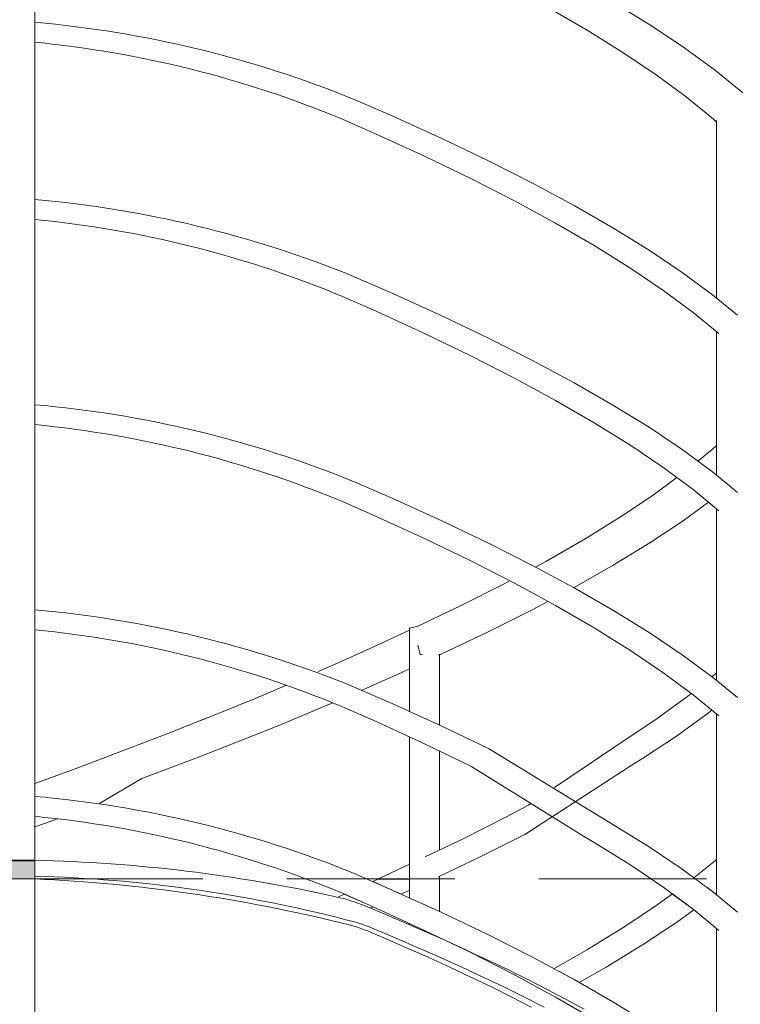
# Model space of a CAD drawing. Header units: millimetres. Extents: x 67877 to 166263, y -957 to 33454.
# Tile 39 of 98: x 82649 to 83422, y 8632 to 9687. Entities that reach past the tile are written whole.
import ezdxf

# ---------------------------------------------------------------- set-up
doc = ezdxf.new("R2010")
doc.units = ezdxf.units.MM
doc.linetypes.add('Przerywana gęsta', pattern=[135, 90, -45])
doc.linetypes.add('Wipeout_Contour', pattern=[1000, 0, -1000])
for name, color, linetype, lineweight in [('0_Nr_pióra__1', 7, 'Continuous', 13), ('0_Nr_pióra__103', 7, 'Continuous', 5), ('inw_ściany zewnętrzne_Nr_pióra__61', 251, 'Continuous', 13)]:
    doc.layers.add(name, color=color, linetype=linetype, lineweight=lineweight)

msp = doc.modelspace()

# ---------------------------------------------------------------- hatches: boundary and pattern name
at = {"layer": '0_Nr_pióra__1', "linetype": 'Continuous'}
msp.add_hatch(color=256, dxfattribs=at).paths.add_polyline_path([(82665.7, 8766.011), (82665.7, 8785.215), (81535.4, 8786.011), (81535.4, 8766.011)])

# ---------------------------------------------------------------- linework, layer by layer
at = {"layer": '0_Nr_pióra__1', "linetype": 'Continuous', "flags": 128}
msp.add_lwpolyline([(82665.7, 8766.011), (82665.7, 8785.215), (81535.4, 8786.011), (81535.4, 8766.011)], close=True, dxfattribs=at)
at = {"layer": '0_Nr_pióra__103', "linetype": 'Continuous'}
for p, q in [((82665.7, 8785.215), (82665.7, 9857.453)), ((83326.607, 9680.791), (83287.695, 9704.705)), ((83257.491, 9676.238), (83216.063, 9700.152)), ((83296.003, 9652.325), (83257.491, 9676.238)), ((83362.432, 9656.878), (83326.607, 9680.791)), ((83331.504, 9628.412), (83296.003, 9652.325)), ((83395.084, 9632.965), (83362.432, 9656.878)), ((83424.482, 9609.051), (83395.084, 9632.965)), ((83363.906, 9604.498), (83331.504, 9628.412)), ((83049.437, 9583.76), (83007.312, 9602.114)), ((83393.131, 9580.585), (83363.906, 9604.498)), ((83031.358, 9564.782), (82995.489, 9580.568)), ((83101.917, 9559.847), (83049.437, 9583.76)), ((83396.428, 9577.55), (83393.131, 9580.585)), ((83396.428, 9388.748), (83396.428, 9579.264)), ((83083.333, 9540.869), (83031.358, 9564.782)), ((83151.862, 9535.934), (83101.917, 9559.847)), ((83132.819, 9516.956), (83083.333, 9540.869)), ((83199.149, 9512.02), (83151.862, 9535.934)), ((83179.694, 9493.043), (83132.819, 9516.956)), ((83243.663, 9488.107), (83199.149, 9512.02)), ((83223.843, 9469.129), (83179.694, 9493.043)), ((83285.295, 9464.194), (83243.663, 9488.107)), ((83265.159, 9445.216), (83223.843, 9469.129)), ((83323.942, 9440.28), (83285.295, 9464.194)), ((83303.539, 9421.303), (83265.159, 9445.216)), ((83359.509, 9416.367), (83323.942, 9440.28)), ((83338.89, 9397.389), (83303.539, 9421.303)), ((83049.437, 9393.76), (83007.312, 9412.114)), ((83391.91, 9392.454), (83359.509, 9416.367)), ((83371.125, 9373.476), (83338.89, 9397.389)), ((83031.358, 9374.782), (82995.489, 9390.568)), ((83101.917, 9369.847), (83049.437, 9393.76)), ((83418.827, 9370.375), (83391.91, 9392.454)), ((83083.333, 9350.869), (83031.358, 9374.782)), ((83151.862, 9345.934), (83101.917, 9369.847)), ((83398.698, 9350.77), (83371.125, 9373.476)), ((83132.819, 9326.956), (83083.333, 9350.869)), ((83199.149, 9322.02), (83151.862, 9345.934)), ((83396.428, 9198.748), (83396.428, 9352.639)), ((83179.694, 9303.043), (83132.819, 9326.956)), ((83243.663, 9298.107), (83199.149, 9322.02)), ((83223.843, 9279.129), (83179.694, 9303.043)), ((83285.295, 9274.194), (83243.663, 9298.107)), ((83265.159, 9255.216), (83223.843, 9279.129)), ((83323.942, 9250.28), (83285.295, 9274.194)), ((83303.539, 9231.303), (83265.159, 9255.216)), ((83359.509, 9226.367), (83323.942, 9250.28)), ((83338.89, 9207.389), (83303.539, 9231.303)), ((83391.739, 9226.438), (83396.428, 9230.728)), ((83391.91, 9202.454), (83359.509, 9226.367)), ((83376.365, 9213.926), (83391.739, 9226.438)), ((83371.125, 9183.476), (83338.89, 9207.389)), ((83329.8, 9178.612), (83353.86, 9196.284)), ((83418.827, 9180.375), (83391.91, 9202.454)), ((83049.437, 9173.76), (83007.312, 9192.114)), ((83294.15, 9154.699), (83329.8, 9178.612)), ((83398.698, 9160.77), (83371.125, 9183.476)), ((83031.358, 9154.782), (82995.489, 9170.568)), ((83101.917, 9149.847), (83049.437, 9173.76)), ((83360.675, 9150.145), (83387.694, 9169.832)), ((83083.333, 9130.869), (83031.358, 9154.782)), ((83255.493, 9130.785), (83294.15, 9154.699)), ((83396.428, 8978.748), (83396.428, 9162.639)), ((83151.862, 9125.934), (83101.917, 9149.847)), ((83324.686, 9126.232), (83360.675, 9150.145)), ((83132.819, 9106.956), (83083.333, 9130.869)), ((83199.149, 9102.02), (83151.862, 9125.934)), ((83213.925, 9106.872), (83255.493, 9130.785)), ((83285.616, 9102.319), (83324.686, 9126.232)), ((83179.694, 9083.043), (83132.819, 9106.956)), ((83243.663, 9078.107), (83199.149, 9102.02)), ((83202.04, 9100.467), (83213.925, 9106.872)), ((83243.56, 9078.405), (83285.616, 9102.319)), ((83122.469, 9059.045), (83169.547, 9082.959)), ((83169.547, 9082.959), (83174.562, 9085.661)), ((83223.843, 9059.129), (83179.694, 9083.043)), ((83243.333, 9078.284), (83243.56, 9078.405)), ((83285.295, 9054.194), (83243.663, 9078.107)), ((83076.295, 9037.032), (83122.469, 9059.045)), ((83198.622, 9054.492), (83215.663, 9063.56)), ((83265.159, 9035.216), (83223.843, 9059.129)), ((83150.912, 9030.579), (83198.622, 9054.492)), ((83323.942, 9030.28), (83285.295, 9054.194)), ((83031.86, 9016.333), (83067.139, 9032.832)), ((83067.139, 9034.853), (83076.476, 9037.076)), ((83067.139, 8945.694), (83067.139, 9034.853)), ((83100.464, 9006.539), (83150.912, 9030.579)), ((83303.539, 9011.303), (83265.159, 9035.216)), ((83359.509, 9006.367), (83323.942, 9030.28)), ((83076.277, 9016.812), (83078.502, 9006.539)), ((82989.911, 8997.308), (83031.86, 9016.333)), ((83078.502, 9006.539), (83080.69, 9006.539)), ((83098.475, 9006.539), (83100.464, 9006.539)), ((83098.792, 9006.024), (83099.892, 9006.539)), ((83099.439, 8930.976), (83099.439, 9006.327)), ((83338.89, 8987.389), (83303.539, 9011.303)), ((83391.91, 8982.454), (83359.509, 9006.367)), ((82969.21, 8988.276), (82989.911, 8997.308)), ((83017.217, 8968.721), (83059.768, 8987.746)), ((83059.768, 8987.746), (83067.139, 8991.199)), ((83371.125, 8963.476), (83338.89, 8987.389)), ((83391.335, 8982.878), (83395.113, 8985.927)), ((83395.113, 8985.927), (83396.428, 8987.12)), ((83418.827, 8960.375), (83391.91, 8982.454)), ((82901.114, 8959.257), (82935.308, 8973.653)), ((83049.437, 8953.76), (83007.312, 8972.114)), ((83016.151, 8968.263), (83017.217, 8968.721)), ((83365.486, 8962.014), (83369.13, 8964.956)), ((82843.456, 8935.902), (82901.114, 8959.257)), ((82972.963, 8949.696), (82985.004, 8954.872)), ((83101.917, 8929.847), (83049.437, 8953.76)), ((83332.677, 8938.101), (83365.486, 8962.014)), ((83398.698, 8940.77), (83371.125, 8963.476)), ((82927.081, 8930.671), (82972.963, 8949.696)), ((83031.358, 8934.782), (82995.489, 8950.568)), ((83353.26, 8919.123), (83386.244, 8943.036)), ((83386.244, 8943.036), (83391.154, 8946.983)), ((82806.274, 8921.207), (82850.284, 8938.601)), ((83083.333, 8910.869), (83031.358, 8934.782)), ((83296.767, 8914.187), (83332.677, 8938.101)), ((82845.599, 8898.403), (82927.081, 8930.671)), ((83151.862, 8905.934), (83101.917, 8929.847)), ((82756.782, 8902.182), (82806.274, 8921.207)), ((83222.805, 8863.998), (83303.632, 8918.759)), ((83317.125, 8895.21), (83353.26, 8919.123)), ((82706.015, 8883.157), (82756.782, 8902.182)), ((83132.819, 8886.956), (83083.333, 8910.869)), ((83285.295, 8824.194), (83151.862, 8905.934)), ((82780.424, 8873.595), (82830.732, 8892.62)), ((82830.732, 8892.62), (82850.284, 8900.225)), ((83308.744, 8890.097), (83317.125, 8895.21)), ((82665.7, 8868.394), (82706.015, 8883.157)), ((82734.128, 8846.533), (82780.424, 8873.595)), ((83171.35, 8832.447), (83194.666, 8844.933)), ((83194.666, 8844.933), (83197.434, 8846.809)), ((82675.955, 8825.545), (82689.818, 8830.536)), ((82665.7, 8821.931), (82675.955, 8825.545)), ((82508.585, 8786.011), (82665.7, 8786.011)), ((82665.7, 8785.215), (82665.7, 8606.011)), ((82508.585, 8766.011), (82665.7, 8766.011)), ((83064.139, 8692.262), (83039.722, 8702.887)), ((83076.461, 8692.262), (83051.773, 8702.887)), ((83111.176, 8671.012), (83087.961, 8681.637)), ((83124.023, 8671.012), (83100.549, 8681.637)), ((83177.055, 8639.137), (83155.735, 8649.762)), ((83190.635, 8639.137), (83169.078, 8649.762)), ((83234.967, 8636.827), (83214.857, 8647.452)), ((83197.72, 8628.512), (83177.055, 8639.137)), ((83211.529, 8628.512), (83190.635, 8639.137)), ((83265.159, 8615.216), (83223.843, 8639.129)), ((83254.391, 8626.202), (83234.967, 8636.827)), ((83323.942, 8610.28), (83285.295, 8634.194))]:
    msp.add_line(p, q, dxfattribs=at)
for centre, radius, start, end in [((82562.981, 8509.646), 1179.371, 67.867349, 85.003407), ((82555.984, 8524.77), 1143.624, 67.399156, 84.494714), ((82562.981, 8319.646), 1179.371, 67.867349, 85.003407), ((82555.984, 8334.77), 1143.624, 67.399156, 84.494714), ((82562.981, 8099.646), 1179.371, 67.867349, 85.003407), ((82555.984, 8114.77), 1143.624, 67.399156, 84.494714), ((82562.981, 7879.646), 1179.371, 67.867349, 85.003407), ((82555.984, 7894.77), 1143.624, 67.399156, 84.494714)]:
    msp.add_arc(centre, radius, start, end, dxfattribs=at)

# ---------------------------------------------------------------- wipeouts: each hides what was drawn before it
at = {"linetype": 'Wipeout_Contour', "ltscale": 2313949.065726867}
msp.add_wipeout([(83027.608, 8763.271), (83034.597, 8760.226), (83033.351, 8765.862)], dxfattribs=at)
at = {"linetype": 'Wipeout_Contour', "ltscale": 3856913.923324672}
msp.add_wipeout([(83097.044, 8732.067), (83099.439, 8730.976), (83099.439, 8768.824), (83098.247, 8768.256), (83097.044, 8771.64)], dxfattribs=at)
at = {"linetype": 'Wipeout_Contour', "ltscale": 3085383.277683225}
msp.add_wipeout([(83052.993, 8752.14), (83058.242, 8749.748), (83067.139, 8753.916), (83067.139, 8757.033)], dxfattribs=at)
at = {"linetype": 'Wipeout_Contour', "ltscale": 2313809.447744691}
msp.add_wipeout([(82951.887, 8708.754), (83009.375, 8727.779), (82995.559, 8727.779)], dxfattribs=at)
at = {"linetype": 'Wipeout_Contour', "ltscale": 2315109.286191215}
msp.add_wipeout([(83418.654, 8709.563), (83418.717, 8709.357), (83419.017, 8709.23)], dxfattribs=at)
at = {"linetype": 'Wipeout_Contour', "ltscale": 3084562.672976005}
msp.add_wipeout([(82854.969, 8689.761), (82857.517, 8679.778), (82857.525, 8686.583), (82857.519, 8689.759)], dxfattribs=at)
at = {"linetype": 'Wipeout_Contour', "ltscale": 2314373.985755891}
msp.add_wipeout([(83179.694, 8663.043), (83195.136, 8663.043), (83147.612, 8686.956)], dxfattribs=at)
at = {"linetype": 'Wipeout_Contour', "ltscale": 2313453.891310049}
msp.add_wipeout([(82866.925, 8675.727), (82867.805, 8675.166), (82867.806, 8675.737)], dxfattribs=at)
at = {"linetype": 'Wipeout_Contour', "ltscale": 2314623.502507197}
msp.add_wipeout([(83277.927, 8671.296), (83244.587, 8657.576), (83249.132, 8654.966)], dxfattribs=at)

# ---------------------------------------------------------------- next in the draw order: linework, layer by layer
at = {"layer": '0_Nr_pióra__103', "linetype": 'Continuous'}
msp.add_arc((82956.377, 8544.352), 178.493, 67.0187, 77.073453, dxfattribs=at)

# ---------------------------------------------------------------- next in the draw order: wipeouts: each hides what was drawn before it
at = {"linetype": 'Wipeout_Contour', "ltscale": 3085566.819634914}
msp.add_wipeout([(83142.953, 8789.556), (83089.108, 8769.688), (83097.044, 8771.638), (83098.247, 8768.256)], dxfattribs=at)
at = {"linetype": 'Wipeout_Contour', "ltscale": 3085376.312925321}
msp.add_wipeout([(83050.956, 8753.068), (83052.993, 8752.14), (83067.139, 8757.033), (83067.139, 8760.637)], dxfattribs=at)
at = {"linetype": 'Wipeout_Contour', "ltscale": 2313786.824020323}
msp.add_wipeout([(82947.333, 8727.811), (82995.559, 8727.779), (82991.172, 8746.836)], dxfattribs=at)
at = {"linetype": 'Wipeout_Contour', "ltscale": 2315107.829856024}
msp.add_wipeout([(83418.717, 8709.357), (83418.654, 8709.563), (83418.248, 8709.563)], dxfattribs=at)
at = {"linetype": 'Wipeout_Contour', "ltscale": 2313421.685964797}
msp.add_wipeout([(82857.52, 8690.795), (82854.969, 8689.761), (82857.519, 8689.759)], dxfattribs=at)
at = {"linetype": 'Wipeout_Contour', "ltscale": 2314312.217628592}
msp.add_wipeout([(83179.694, 8663.043), (83147.612, 8686.956), (83132.819, 8686.956)], dxfattribs=at)
at = {"linetype": 'Wipeout_Contour', "ltscale": 3857688.577601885}
msp.add_wipeout([(83240.976, 8659.55), (83243.663, 8658.107), (83244.587, 8657.576), (83277.927, 8671.296), (83261.403, 8671.296)], dxfattribs=at)

# ---------------------------------------------------------------- next in the draw order: linework, layer by layer
at = {"layer": '0_Nr_pióra__103', "linetype": 'Continuous'}
msp.add_line((83133.772, 8660.387), (83111.176, 8671.012), dxfattribs=at)

# ---------------------------------------------------------------- next in the draw order: wipeouts: each hides what was drawn before it
at = {"linetype": 'Wipeout_Contour', "ltscale": 3085583.37624161}
msp.add_wipeout([(83089.108, 8769.688), (83142.953, 8789.556), (83128.282, 8789.556), (83083.942, 8768.418)], dxfattribs=at)
at = {"linetype": 'Wipeout_Contour', "ltscale": 4628010.100338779}
msp.add_wipeout([(83033.351, 8765.862), (83034.597, 8760.226), (83049.437, 8753.76), (83050.956, 8753.068), (83067.139, 8760.637), (83067.139, 8765.836)], dxfattribs=at)
at = {"linetype": 'Wipeout_Contour', "ltscale": 3085195.13119228}
msp.add_wipeout([(83024.833, 8737.654), (82995.559, 8727.779), (83009.375, 8727.779), (83028.18, 8736.181)], dxfattribs=at)
at = {"linetype": 'Wipeout_Contour', "ltscale": 2315108.928578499}
msp.add_wipeout([(83419.06, 8712.756), (83418.654, 8709.563), (83419.017, 8709.23)], dxfattribs=at)
at = {"linetype": 'Wipeout_Contour', "ltscale": 2314397.739551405}
msp.add_wipeout([(83195.136, 8663.043), (83199.149, 8682.02), (83151.862, 8705.934)], dxfattribs=at)
at = {"linetype": 'Wipeout_Contour', "ltscale": 2314580.297763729}
msp.add_wipeout([(83261.403, 8671.296), (83226.23, 8667.472), (83240.976, 8659.55)], dxfattribs=at)

# ---------------------------------------------------------------- next in the draw order: linework, layer by layer
at = {"layer": '0_Nr_pióra__103', "linetype": 'Continuous'}
msp.add_line((83285.295, 8634.194), (83243.663, 8658.107), dxfattribs=at)

# ---------------------------------------------------------------- next in the draw order: wipeouts: each hides what was drawn before it
at = {"linetype": 'Wipeout_Contour', "ltscale": 2314151.074571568}
msp.add_wipeout([(83083.942, 8768.418), (83128.282, 8789.556), (83084.11, 8785.581)], dxfattribs=at)
at = {"linetype": 'Wipeout_Contour', "ltscale": 2314021.139445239}
msp.add_wipeout([(83067.139, 8781.673), (83033.351, 8765.862), (83067.139, 8765.836)], dxfattribs=at)
at = {"linetype": 'Wipeout_Contour', "ltscale": 2313894.256024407}
msp.add_wipeout([(83021.044, 8739.322), (82995.559, 8727.779), (83024.833, 8737.654)], dxfattribs=at)
at = {"linetype": 'Wipeout_Contour', "ltscale": 3858456.862933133}
msp.add_wipeout([(83418.654, 8709.563), (83389.214, 8733.476), (83399.549, 8710.905), (83410.594, 8712.873), (83418.248, 8709.563)], dxfattribs=at)
at = {"linetype": 'Wipeout_Contour', "ltscale": 2314347.067716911}
msp.add_wipeout([(83195.136, 8663.043), (83151.862, 8705.934), (83147.612, 8686.956)], dxfattribs=at)
at = {"linetype": 'Wipeout_Contour', "ltscale": 3086103.149573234}
msp.add_wipeout([(83257.845, 8690.274), (83221.961, 8669.765), (83226.23, 8667.472), (83261.403, 8671.296)], dxfattribs=at)

# ---------------------------------------------------------------- next in the draw order: linework, layer by layer
at = {"layer": '0_Nr_pióra__103', "linetype": 'Continuous'}
for p, q in [((83172.62, 8668.702), (83150.517, 8679.327)), ((83243.663, 8658.107), (83199.149, 8682.02)), ((83146.87, 8660.387), (83124.023, 8671.012)), ((83194.071, 8658.077), (83172.62, 8668.702)), ((83155.735, 8649.762), (83133.772, 8660.387)), ((83169.078, 8649.762), (83146.87, 8660.387)), ((83223.843, 8639.129), (83179.694, 8663.043)), ((83214.857, 8647.452), (83194.071, 8658.077))]:
    msp.add_line(p, q, dxfattribs=at)

# ---------------------------------------------------------------- next in the draw order: wipeouts: each hides what was drawn before it
at = {"linetype": 'Wipeout_Contour', "ltscale": 3085559.988798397}
msp.add_wipeout([(83084.155, 8789.548), (83084.11, 8785.581), (83128.282, 8789.556), (83123.99, 8808.534)], dxfattribs=at)
at = {"linetype": 'Wipeout_Contour', "ltscale": 3085149.938330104}
msp.add_wipeout([(82991.172, 8746.836), (82995.559, 8727.779), (83021.044, 8739.322), (83003.989, 8746.827)], dxfattribs=at)
at = {"linetype": 'Wipeout_Contour', "ltscale": 3086695.13194814}
msp.add_wipeout([(83389.214, 8733.476), (83371.125, 8733.476), (83398.698, 8710.77), (83399.549, 8710.905)], dxfattribs=at)
at = {"linetype": 'Wipeout_Contour', "ltscale": 2314229.931283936}
msp.add_wipeout([(83132.819, 8686.956), (83147.612, 8686.956), (83097.441, 8710.869)], dxfattribs=at)
at = {"linetype": 'Wipeout_Contour', "ltscale": 2314708.554537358}
msp.add_wipeout([(83261.403, 8671.296), (83277.927, 8671.296), (83317.125, 8695.21)], dxfattribs=at)

# ---------------------------------------------------------------- next in the draw order: linework, layer by layer
at = {"layer": '0_Nr_pióra__103', "linetype": 'Continuous'}
msp.add_line((83099.439, 8796.833), (83099.439, 8903.086), dxfattribs=at)

# ---------------------------------------------------------------- next in the draw order: wipeouts: each hides what was drawn before it
at = {"linetype": 'Wipeout_Contour', "ltscale": 2314316.843477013}
msp.add_wipeout([(83128.282, 8789.556), (83142.953, 8789.556), (83190.734, 8813.47)], dxfattribs=at)
at = {"linetype": 'Wipeout_Contour', "ltscale": 2313846.138944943}
msp.add_wipeout([(82991.172, 8746.836), (83003.989, 8746.827), (82997.491, 8749.687)], dxfattribs=at)
at = {"linetype": 'Wipeout_Contour', "ltscale": 3086784.747062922}
msp.add_wipeout([(83418.827, 8730.375), (83391.91, 8752.454), (83418.654, 8709.563), (83419.06, 8712.756)], dxfattribs=at)
at = {"linetype": 'Wipeout_Contour', "ltscale": 2314166.262698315}
msp.add_wipeout([(83132.819, 8686.956), (83097.441, 8710.869), (83083.333, 8710.869)], dxfattribs=at)
at = {"linetype": 'Wipeout_Contour', "ltscale": 2314730.481484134}
msp.add_wipeout([(83261.403, 8671.296), (83317.125, 8695.21), (83300.063, 8695.21)], dxfattribs=at)

# ---------------------------------------------------------------- next in the draw order: linework, layer by layer
at = {"layer": '0_Nr_pióra__103', "linetype": 'Continuous'}
msp.add_line((83087.961, 8681.637), (83064.139, 8692.262), dxfattribs=at)

# ---------------------------------------------------------------- next in the draw order: wipeouts: each hides what was drawn before it
at = {"linetype": 'Wipeout_Contour', "ltscale": 2314348.96884412}
msp.add_wipeout([(83175.407, 8813.47), (83128.282, 8789.556), (83190.734, 8813.47)], dxfattribs=at)
at = {"linetype": 'Wipeout_Contour', "ltscale": 2315053.270911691}
msp.add_wipeout([(83389.214, 8733.476), (83418.654, 8709.563), (83391.91, 8752.454)], dxfattribs=at)
at = {"linetype": 'Wipeout_Contour', "ltscale": 2314253.530111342}
msp.add_wipeout([(83147.612, 8686.956), (83151.862, 8705.934), (83101.917, 8729.847)], dxfattribs=at)
at = {"linetype": 'Wipeout_Contour', "ltscale": 2314671.773685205}
msp.add_wipeout([(83257.845, 8690.274), (83261.403, 8671.296), (83300.063, 8695.21)], dxfattribs=at)

# ---------------------------------------------------------------- next in the draw order: linework, layer by layer
at = {"layer": '0_Nr_pióra__103', "linetype": 'Continuous'}
for p, q in [((83190.734, 8813.47), (83308.744, 8890.097)), ((83396.428, 8558.748), (83396.428, 8712.639)), ((83249.132, 8654.966), (83277.927, 8671.296))]:
    msp.add_line(p, q, dxfattribs=at)

# ---------------------------------------------------------------- next in the draw order: wipeouts: each hides what was drawn before it
at = {"linetype": 'Wipeout_Contour', "ltscale": 2314282.859033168}
msp.add_wipeout([(83123.99, 8808.534), (83128.282, 8789.556), (83175.407, 8813.47)], dxfattribs=at)
at = {"linetype": 'Wipeout_Contour', "ltscale": 2314970.228032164}
msp.add_wipeout([(83371.125, 8733.476), (83389.214, 8733.476), (83356.534, 8757.389)], dxfattribs=at)
at = {"linetype": 'Wipeout_Contour', "ltscale": 2314199.975284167}
msp.add_wipeout([(83147.612, 8686.956), (83101.917, 8729.847), (83097.441, 8710.869)], dxfattribs=at)
at = {"linetype": 'Wipeout_Contour', "ltscale": 2314706.618401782}
msp.add_wipeout([(83257.845, 8690.274), (83300.063, 8695.21), (83296.767, 8714.187)], dxfattribs=at)

# ---------------------------------------------------------------- next in the draw order: linework, layer by layer
at = {"layer": '0_Nr_pióra__103', "linetype": 'Continuous'}
for p, q in [((83253.73, 8811.831), (83132.819, 8886.956)), ((83123.99, 8808.534), (83171.35, 8832.447)), ((83084.155, 8789.548), (83123.99, 8808.534)), ((83142.953, 8789.556), (83190.734, 8813.47)), ((83098.247, 8768.256), (83142.953, 8789.556)), ((83099.439, 8702.774), (83099.439, 8703.086)), ((83127.773, 8689.952), (83104.4, 8700.577)), ((83199.149, 8682.02), (83151.862, 8705.934)), ((83100.549, 8681.637), (83076.461, 8692.262)), ((83150.517, 8679.327), (83127.773, 8689.952)), ((83221.961, 8669.765), (83257.845, 8690.274)), ((83179.694, 8663.043), (83132.819, 8686.956))]:
    msp.add_line(p, q, dxfattribs=at)

# ---------------------------------------------------------------- next in the draw order: wipeouts: each hides what was drawn before it
at = {"linetype": 'Wipeout_Contour', "ltscale": 2314919.995059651}
msp.add_wipeout([(83371.125, 8733.476), (83356.534, 8757.389), (83338.89, 8757.389)], dxfattribs=at)
at = {"linetype": 'Wipeout_Contour', "ltscale": 2314078.100958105}
msp.add_wipeout([(83097.441, 8710.869), (83044.747, 8734.782), (83083.333, 8710.869)], dxfattribs=at)
at = {"linetype": 'Wipeout_Contour', "ltscale": 2314823.062625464}
msp.add_wipeout([(83353.26, 8719.123), (83300.063, 8695.21), (83317.125, 8695.21)], dxfattribs=at)

# ---------------------------------------------------------------- next in the draw order: wipeouts: each hides what was drawn before it
at = {"linetype": 'Wipeout_Contour', "ltscale": 2314993.810845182}
msp.add_wipeout([(83389.214, 8733.476), (83391.91, 8752.454), (83359.509, 8776.367)], dxfattribs=at)
at = {"linetype": 'Wipeout_Contour', "ltscale": 2314012.683691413}
msp.add_wipeout([(83031.358, 8734.782), (83083.333, 8710.869), (83044.747, 8734.782)], dxfattribs=at)
at = {"linetype": 'Wipeout_Contour', "ltscale": 2314841.479353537}
msp.add_wipeout([(83335.703, 8719.123), (83300.063, 8695.21), (83353.26, 8719.123)], dxfattribs=at)

# ---------------------------------------------------------------- next in the draw order: linework, layer by layer
at = {"layer": '0_Nr_pióra__103', "linetype": 'Continuous'}
msp.add_arc((82958.641, 8548.42), 178.493, 67.65644, 76.903812, dxfattribs=at)

# ---------------------------------------------------------------- next in the draw order: wipeouts: each hides what was drawn before it
at = {"linetype": 'Wipeout_Contour', "ltscale": 2314959.299917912}
msp.add_wipeout([(83389.214, 8733.476), (83359.509, 8776.367), (83356.534, 8757.389)], dxfattribs=at)
at = {"linetype": 'Wipeout_Contour', "ltscale": 2314101.484157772}
msp.add_wipeout([(83101.917, 8729.847), (83049.437, 8753.76), (83097.441, 8710.869)], dxfattribs=at)
at = {"linetype": 'Wipeout_Contour', "ltscale": 2314785.534196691}
msp.add_wipeout([(83335.703, 8719.123), (83296.767, 8714.187), (83300.063, 8695.21)], dxfattribs=at)

# ---------------------------------------------------------------- next in the draw order: linework, layer by layer
at = {"layer": '0_Nr_pióra__103', "linetype": 'Continuous'}
msp.add_line((83277.927, 8671.296), (83317.125, 8695.21), dxfattribs=at)

# ---------------------------------------------------------------- next in the draw order: wipeouts: each hides what was drawn before it
at = {"linetype": 'Wipeout_Contour', "ltscale": 2314869.963245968}
msp.add_wipeout([(83338.89, 8757.389), (83356.534, 8757.389), (83320.694, 8781.303)], dxfattribs=at)
at = {"linetype": 'Wipeout_Contour', "ltscale": 2314045.179838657}
msp.add_wipeout([(83044.747, 8734.782), (83097.441, 8710.869), (83049.437, 8753.76)], dxfattribs=at)
at = {"linetype": 'Wipeout_Contour', "ltscale": 3858391.65325985}
msp.add_wipeout([(83389.943, 8753.906), (83391.91, 8752.454), (83394.905, 8749.997), (83396.428, 8751.222), (83396.428, 8757.153)], dxfattribs=at)
at = {"linetype": 'Wipeout_Contour', "ltscale": 2314817.629974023}
msp.add_wipeout([(83332.677, 8738.101), (83296.767, 8714.187), (83335.703, 8719.123)], dxfattribs=at)

# ---------------------------------------------------------------- next in the draw order: linework, layer by layer
at = {"layer": '0_Nr_pióra__103', "linetype": 'Continuous'}
for p, q in [((83067.139, 8745.694), (83067.139, 8918.32)), ((83099.439, 8730.976), (83099.439, 8768.824)), ((83058.242, 8749.748), (83067.139, 8753.916)), ((83080.411, 8711.202), (83055.819, 8721.827)), ((83151.862, 8705.934), (83101.917, 8729.847)), ((83051.773, 8702.887), (83026.496, 8713.512)), ((83067.139, 8716.936), (83067.139, 8718.32)), ((83104.4, 8700.577), (83080.411, 8711.202)), ((83132.819, 8686.956), (83083.333, 8710.869)), ((83257.845, 8690.274), (83296.767, 8714.187)), ((83039.722, 8702.887), (83026.066, 8708.678))]:
    msp.add_line(p, q, dxfattribs=at)

# ---------------------------------------------------------------- next in the draw order: wipeouts: each hides what was drawn before it
at = {"linetype": 'Wipeout_Contour', "ltscale": 2314817.183558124}
msp.add_wipeout([(83338.89, 8757.389), (83320.694, 8781.303), (83303.539, 8781.303)], dxfattribs=at)
at = {"linetype": 'Wipeout_Contour', "ltscale": 3086706.201441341}
msp.add_wipeout([(83396.428, 8766.014), (83385.549, 8757.148), (83389.943, 8753.906), (83396.428, 8757.153)], dxfattribs=at)
at = {"linetype": 'Wipeout_Contour', "ltscale": 2313918.868029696}
msp.add_wipeout([(83031.358, 8734.782), (83044.747, 8734.782), (82989.657, 8758.696)], dxfattribs=at)
at = {"linetype": 'Wipeout_Contour', "ltscale": 3858222.04661665}
msp.add_wipeout([(83335.703, 8719.123), (83353.26, 8719.123), (83372.03, 8732.731), (83371.125, 8733.476), (83369.144, 8734.945)], dxfattribs=at)

# ---------------------------------------------------------------- next in the draw order: linework, layer by layer
at = {"layer": '0_Nr_pióra__103', "linetype": 'Continuous'}
msp.add_line((83394.905, 8749.997), (83396.428, 8751.222), dxfattribs=at)

# ---------------------------------------------------------------- next in the draw order: wipeouts: each hides what was drawn before it
at = {"linetype": 'Wipeout_Contour', "ltscale": 2314893.714945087}
msp.add_wipeout([(83356.534, 8757.389), (83359.509, 8776.367), (83323.942, 8800.28)], dxfattribs=at)
at = {"linetype": 'Wipeout_Contour', "ltscale": 3086693.00263944}
msp.add_wipeout([(83376.633, 8763.729), (83385.549, 8757.148), (83396.428, 8766.014), (83396.428, 8766.773)], dxfattribs=at)
at = {"linetype": 'Wipeout_Contour', "ltscale": 2313851.859283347}
msp.add_wipeout([(83031.358, 8734.782), (82989.657, 8758.696), (82977.021, 8758.696)], dxfattribs=at)
at = {"linetype": 'Wipeout_Contour', "ltscale": 2314920.810745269}
msp.add_wipeout([(83335.703, 8719.123), (83369.144, 8734.945), (83363.213, 8739.346)], dxfattribs=at)

# ---------------------------------------------------------------- next in the draw order: linework, layer by layer
at = {"layer": '0_Nr_pióra__103', "linetype": 'Continuous'}
for p, q in [((83418.827, 8730.375), (83391.91, 8752.454)), ((83398.698, 8710.77), (83371.125, 8733.476))]:
    msp.add_line(p, q, dxfattribs=at)

# ---------------------------------------------------------------- next in the draw order: wipeouts: each hides what was drawn before it
at = {"linetype": 'Wipeout_Contour', "ltscale": 2314855.765500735}
msp.add_wipeout([(83356.534, 8757.389), (83323.942, 8800.28), (83320.694, 8781.303)], dxfattribs=at)
at = {"linetype": 'Wipeout_Contour', "ltscale": 3858359.215340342}
msp.add_wipeout([(83395.113, 8785.927), (83371.92, 8767.207), (83376.633, 8763.729), (83396.428, 8766.773), (83396.428, 8775.794)], dxfattribs=at)
at = {"linetype": 'Wipeout_Contour', "ltscale": 2313941.976047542}
msp.add_wipeout([(83044.747, 8734.782), (83049.437, 8753.76), (82994.551, 8777.673)], dxfattribs=at)
at = {"linetype": 'Wipeout_Contour', "ltscale": 3086528.95902143}
msp.add_wipeout([(83332.677, 8738.101), (83335.703, 8719.123), (83363.213, 8739.346), (83359.813, 8741.868)], dxfattribs=at)

# ---------------------------------------------------------------- next in the draw order: linework, layer by layer
at = {"layer": '0_Nr_pióra__103', "linetype": 'Continuous'}
for p, q in [((83353.26, 8719.123), (83372.03, 8732.731)), ((83317.125, 8695.21), (83353.26, 8719.123))]:
    msp.add_line(p, q, dxfattribs=at)

# ---------------------------------------------------------------- next in the draw order: wipeouts: each hides what was drawn before it
at = {"linetype": 'Wipeout_Contour', "ltscale": 2314760.363639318}
msp.add_wipeout([(83303.539, 8781.303), (83320.694, 8781.303), (83281.783, 8805.216)], dxfattribs=at)
at = {"linetype": 'Wipeout_Contour', "ltscale": 2315041.72091235}
msp.add_wipeout([(83395.113, 8785.927), (83396.428, 8775.794), (83396.428, 8786.155)], dxfattribs=at)
at = {"linetype": 'Wipeout_Contour', "ltscale": 2313883.062514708}
msp.add_wipeout([(83044.747, 8734.782), (82994.551, 8777.673), (82989.657, 8758.696)], dxfattribs=at)
at = {"linetype": 'Wipeout_Contour', "ltscale": 2314894.666469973}
msp.add_wipeout([(83332.677, 8738.101), (83359.813, 8741.868), (83348.926, 8749.944)], dxfattribs=at)

# ---------------------------------------------------------------- next in the draw order: linework, layer by layer
at = {"layer": '0_Nr_pióra__103', "linetype": 'Continuous'}
for p, q in [((83359.509, 8776.367), (83323.942, 8800.28)), ((83033.351, 8765.862), (83067.139, 8781.673)), ((83391.91, 8752.454), (83359.509, 8776.367)), ((83049.437, 8753.76), (83007.312, 8772.114)), ((83027.608, 8763.271), (83033.351, 8765.862)), ((83101.917, 8729.847), (83049.437, 8753.76)), ((83371.125, 8733.476), (83338.89, 8757.389)), ((82991.172, 8746.836), (82997.491, 8749.687)), ((83031.358, 8734.782), (82995.489, 8750.568)), ((83332.677, 8738.101), (83348.926, 8749.944)), ((83030.637, 8732.452), (83019.566, 8737.019)), ((83025.02, 8734.769), (83028.18, 8736.181)), ((83055.819, 8721.827), (83030.637, 8732.452)), ((83083.333, 8710.869), (83031.358, 8734.782)), ((83296.767, 8714.187), (83332.677, 8738.101))]:
    msp.add_line(p, q, dxfattribs=at)
msp.add_arc((82947.011, 8561.122), 190.273, 67.584354, 77.432238, dxfattribs=at)

# ---------------------------------------------------------------- next in the draw order: wipeouts: each hides what was drawn before it
at = {"linetype": 'Wipeout_Contour', "ltscale": 2314705.147507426}
msp.add_wipeout([(83303.539, 8781.303), (83281.783, 8805.216), (83265.159, 8805.216)], dxfattribs=at)
at = {"linetype": 'Wipeout_Contour', "ltscale": 2315041.801735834}
msp.add_wipeout([(83395.113, 8785.927), (83396.428, 8786.155), (83396.428, 8787.12)], dxfattribs=at)
at = {"linetype": 'Wipeout_Contour', "ltscale": 2313752.624010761}
msp.add_wipeout([(82977.021, 8758.696), (82989.657, 8758.696), (82932.309, 8782.609)], dxfattribs=at)

# ---------------------------------------------------------------- next in the draw order: linework, layer by layer
at = {"layer": '0_Nr_pióra__103', "linetype": 'Continuous'}
for p, q in [((83396.428, 8748.748), (83396.428, 8942.639)), ((83323.942, 8800.28), (83285.295, 8824.194)), ((83265.159, 8805.216), (83253.73, 8811.831)), ((83303.539, 8781.303), (83265.159, 8805.216)), ((83371.92, 8767.207), (83395.113, 8785.927)), ((83395.113, 8785.927), (83396.428, 8787.12)), ((83338.89, 8757.389), (83303.539, 8781.303))]:
    msp.add_line(p, q, dxfattribs=at)

# ---------------------------------------------------------------- next in the draw order: wipeouts: each hides what was drawn before it
at = {"linetype": 'Wipeout_Contour', "ltscale": 2313684.185922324}
msp.add_wipeout([(82977.021, 8758.696), (82932.309, 8782.609), (82920.456, 8782.609)], dxfattribs=at)

# ---------------------------------------------------------------- next in the draw order: wipeouts: each hides what was drawn before it
at = {"linetype": 'Wipeout_Contour', "ltscale": 2313775.398478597}
msp.add_wipeout([(82989.657, 8758.696), (82994.551, 8777.673), (82937.394, 8801.587)], dxfattribs=at)

# ---------------------------------------------------------------- next in the draw order: wipeouts: each hides what was drawn before it
at = {"linetype": 'Wipeout_Contour', "ltscale": 2313714.022380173}
msp.add_wipeout([(82989.657, 8758.696), (82937.394, 8801.587), (82932.309, 8782.609)], dxfattribs=at)

# ---------------------------------------------------------------- next in the draw order: linework, layer by layer
at = {"layer": '0_Nr_pióra__103', "linetype": 'Continuous'}
for centre, radius, start, end in [((82625.516, 7268.717), 1500.79, 75.586716, 88.465715), ((82592.531, 7088.981), 1678.625, 76.081624, 87.50174)]:
    msp.add_arc(centre, radius, start, end, dxfattribs=at)
at = {"layer": 'inw_ściany zewnętrzne_Nr_pióra__61', "linetype": 'Przerywana gęsta', "ltscale": 2, "flags": 128}
msp.add_lwpolyline([(82665.7, 8766.011), (90410.826, 8766.011)], dxfattribs=at)

# ---------------------------------------------------------------- next in the draw order: wipeouts: each hides what was drawn before it
at = {"linetype": 'Wipeout_Contour', "ltscale": 3855942.575058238}
msp.add_wipeout([(82885.766, 8801.364), (82889.624, 8798.555), (82889.624, 8798.134), (82920.456, 8782.609), (82932.309, 8782.609)], dxfattribs=at)

# ---------------------------------------------------------------- next in the draw order: wipeouts: each hides what was drawn before it
at = {"linetype": 'Wipeout_Contour', "ltscale": 2313554.714756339}
msp.add_wipeout([(82889.624, 8798.134), (82889.624, 8795.162), (82920.456, 8782.609)], dxfattribs=at)

# ---------------------------------------------------------------- next in the draw order: linework, layer by layer
at = {"layer": '0_Nr_pióra__103', "linetype": 'Continuous'}
for centre, radius, start, end in [((82562.981, 7679.646), 1179.371, 67.867349, 85.003407), ((82555.984, 7694.77), 1143.624, 67.399156, 84.494714), ((82628.939, 7134.38), 1652.041, 77.432238, 88.724939)]:
    msp.add_arc(centre, radius, start, end, dxfattribs=at)

doc.saveas('drawing.dxf')
